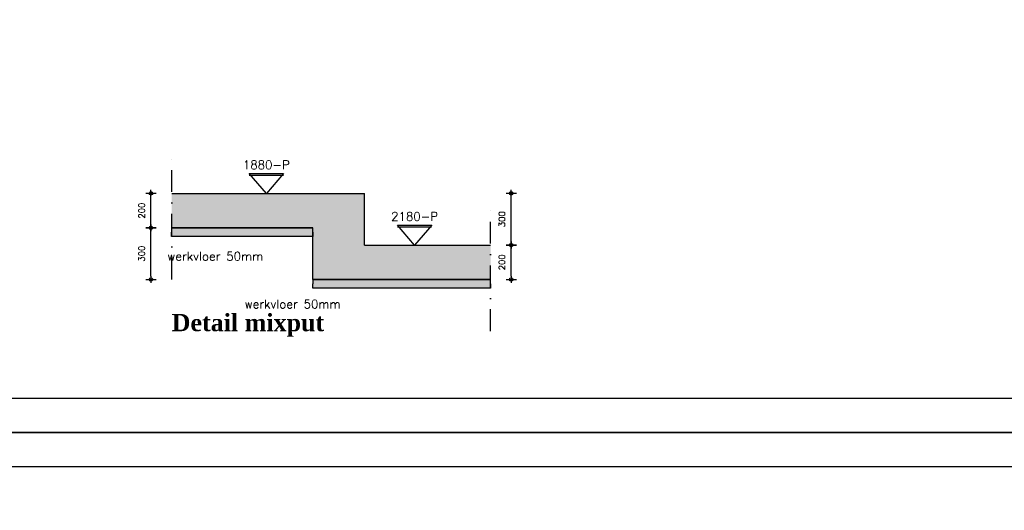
# Model space of a CAD drawing. Extents: x 0 to 38100, y 0 to 35640.
# Tile 8 of 42: x 8652 to 14367, y 11428 to 14276. Entities that reach past the tile are written whole.
import ezdxf
from ezdxf.enums import TextEntityAlignment as Align

# ---------------------------------------------------------------- set-up
doc = ezdxf.new("R2010")
doc.units = 0
doc.header["$LTSCALE"] = 20
doc.header["$PDMODE"] = 1
doc.header["$PDSIZE"] = -3
doc.linetypes.add('DASHDOT2', pattern=[12.7, 6.35, -3.175, 0, -3.175])
doc.layers.get('0').update_dxf_attribs({"linetype": 'CONTINUOUS'})
doc.layers.get('DEFPOINTS').update_dxf_attribs({"linetype": 'CONTINUOUS'})
for name, color, linetype in [('A--A16--_F123-_SOLID', 27, 'CONTINUOUS'), ('A--L$1A-_AFBREEKLIJN', 1, 'DASHDOT2'), ('A--L$2A-', 7, 'CONTINUOUS'), ('A--L$2A-_F123-', 1, 'CONTINUOUS'), ('A--L16--', 7, 'CONTINUOUS'), ('A--L16--_F-23-', 7, 'CONTINUOUS'), ('A--M$1A-_F123-_MAATV', 7, 'CONTINUOUS'), ('A--T$1A-_F123-_01', 7, 'CONTINUOUS'), ('A--T$1A-_F123-_0_18MM', 1, 'CONTINUOUS'), ('A--T$1A-_F123-_0_25MM', 2, 'CONTINUOUS')]:
    doc.layers.add(name, color=color, linetype=linetype)
doc.styles.add('0_25', font='ROMANS.shx', dxfattribs={"height": 50})
doc.styles.add('DLV5', font='TIMESBD.TTF')
doc.styles.add('MISO', font='ROMANS.shx')
doc.dimstyles.new('DLV18', dxfattribs={"dimscale": 20, "dimtxt": 1.8, "dimasz": 1, "dimexe": 0, "dimexo": 0, "dimgap": 0, "dimtad": 0, "dimdec": 0, "dimrnd": 1, "dimzin": 0, "dimtxsty": 'MISO', "dimblk1": '$DIMDLV', "dimblk2": '$DIMDLV', "dimsah": 1, "dimcen": 0, "dimse1": 1, "dimse2": 1, "dimclrd": 256, "dimclre": 256, "dimclrt": 1, "dimazin": 3, "dimtfac": 1, "dimtdec": 0, "dimtix": 1, "dimtmove": 0, "dimatfit": 3, "dimtvp": 1.5, "dimtolj": 1, "dimtzin": 0})

# ---------------------------------------------------------------- blocks, each defined once
blk = doc.blocks.new('$DIMDLV')
at = {"color": 0}
for p, q in [((-1, 0), (1, 0)), ((0, -1.5), (0, 1.5))]:
    blk.add_line(p, q, dxfattribs=at)
blk.add_circle((0, 0), 0.5, dxfattribs=at)
blk = doc.blocks.new('*D254')
at = {"layer": 'A--M$1A-_F123-_MAATV', "linetype": 'CONTINUOUS'}
blk.add_line((9413.8, 12787.9), (9413.8, 13047.9), dxfattribs=at)
at = {"layer": 'DEFPOINTS', "color": 0, "linetype": 'CONTINUOUS'}
for p in [(9413.8, 13067.9), (10353.8, 13067.9), (10353.8, 12767.9)]:
    blk.add_point(p, dxfattribs=at)
at = {"layer": 'A--M$1A-_F123-_MAATV', "linetype": 'CONTINUOUS', "xscale": 20, "yscale": 20, "zscale": 20}
for p, rotation in [((9413.8, 13067.9), 90), ((9413.8, 12767.9), 270)]:
    blk.add_blockref('$DIMDLV', p, dxfattribs=dict(at, rotation=rotation))
at = {"layer": 'A--M$1A-_F123-_MAATV', "color": 1, "linetype": 'CONTINUOUS', "insert": (9359.8, 12917.9), "char_height": 36, "attachment_point": 5, "rotation": 90, "style": 'MISO'}
blk.add_mtext('\\A1;300', dxfattribs=at)
blk = doc.blocks.new('*D255')
at = {"layer": 'A--M$1A-_F123-_MAATV', "linetype": 'CONTINUOUS'}
blk.add_line((11504.8, 12787.9), (11504.8, 12947.9), dxfattribs=at)
at = {"layer": 'DEFPOINTS', "color": 0, "linetype": 'CONTINUOUS'}
for p in [(10653.8, 12967.9), (11504.8, 12967.9), (10353.8, 12767.9)]:
    blk.add_point(p, dxfattribs=at)
at = {"layer": 'A--M$1A-_F123-_MAATV', "linetype": 'CONTINUOUS', "xscale": 20, "yscale": 20, "zscale": 20}
for p, rotation in [((11504.8, 12967.9), 90), ((11504.8, 12767.9), 270)]:
    blk.add_blockref('$DIMDLV', p, dxfattribs=dict(at, rotation=rotation))
at = {"layer": 'A--M$1A-_F123-_MAATV', "color": 1, "linetype": 'CONTINUOUS', "insert": (11450.8, 12867.9), "char_height": 36, "attachment_point": 5, "rotation": 90, "style": 'MISO'}
blk.add_mtext('\\A1;200', dxfattribs=at)
blk = doc.blocks.new('*U261')
at = {"layer": 'A--A16--_F123-_SOLID', "color": 11}
for points in [[(-1031, 0), (-1031, 25), (0, 0), (0, 25)], [(0, 0), (0, -25), (-1031, 0), (-1031, -25)]]:
    blk.add_solid(points, dxfattribs=at)
at = {"layer": 'A--L16--_F-23-', "color": 3, "linetype": 'CONTINUOUS'}
for points in [[(0, 0), (0, 25), (-1031, 25), (-1031, 0)], [(0, 0), (0, -25), (-1031, -25), (-1031, 0)]]:
    blk.add_lwpolyline(points, dxfattribs=at)
blk = doc.blocks.new('*D256')
at = {"layer": 'A--M$1A-_F123-_MAATV', "linetype": 'CONTINUOUS'}
blk.add_line((9413.8, 13087.9), (9413.8, 13247.9), dxfattribs=at)
at = {"layer": 'DEFPOINTS', "color": 0, "linetype": 'CONTINUOUS'}
for p in [(9413.8, 13267.9), (10653.8, 13267.9), (10353.8, 13067.9)]:
    blk.add_point(p, dxfattribs=at)
at = {"layer": 'A--M$1A-_F123-_MAATV', "linetype": 'CONTINUOUS', "xscale": 20, "yscale": 20, "zscale": 20}
for p, rotation in [((9413.8, 13267.9), 90), ((9413.8, 13067.9), 270)]:
    blk.add_blockref('$DIMDLV', p, dxfattribs=dict(at, rotation=rotation))
at = {"layer": 'A--M$1A-_F123-_MAATV', "color": 1, "linetype": 'CONTINUOUS', "insert": (9359.8, 13167.9), "char_height": 36, "attachment_point": 5, "rotation": 90, "style": 'MISO'}
blk.add_mtext('\\A1;200', dxfattribs=at)
blk = doc.blocks.new('*D257')
at = {"layer": 'A--M$1A-_F123-_MAATV', "linetype": 'CONTINUOUS'}
blk.add_line((11504.8, 12987.9), (11504.8, 13247.9), dxfattribs=at)
at = {"layer": 'DEFPOINTS', "color": 0, "linetype": 'CONTINUOUS'}
for p in [(10653.8, 13267.9), (11504.8, 13267.9), (10653.8, 12967.9)]:
    blk.add_point(p, dxfattribs=at)
at = {"layer": 'A--M$1A-_F123-_MAATV', "linetype": 'CONTINUOUS', "xscale": 20, "yscale": 20, "zscale": 20}
for p, rotation in [((11504.8, 13267.9), 90), ((11504.8, 12967.9), 270)]:
    blk.add_blockref('$DIMDLV', p, dxfattribs=dict(at, rotation=rotation))
at = {"layer": 'A--M$1A-_F123-_MAATV', "color": 1, "linetype": 'CONTINUOUS', "insert": (11450.8, 13117.9), "char_height": 36, "attachment_point": 5, "rotation": 90, "style": 'MISO'}
blk.add_mtext('\\A1;300', dxfattribs=at)
blk = doc.blocks.new('*U262')
at = {"layer": 'A--A16--_F123-_SOLID', "color": 11}
for points in [[(-820.1, 0), (-820.1, 25), (0, 0), (0, 25)], [(0, 0), (0, -25), (-820.1, 0), (-820.1, -25)]]:
    blk.add_solid(points, dxfattribs=at)
at = {"layer": 'A--L16--_F-23-', "color": 3, "linetype": 'CONTINUOUS'}
for points in [[(0, 0), (0, 25), (-820.1, 25), (-820.1, 0)], [(0, 0), (0, -25), (-820.1, -25), (-820.1, 0)]]:
    blk.add_lwpolyline(points, dxfattribs=at)
blk = doc.blocks.new('KA-A1-2X')
at = {"layer": 'A--L$2A-_F123-'}
blk.add_lwpolyline([(0, 0), (0, 594), (1261, 594), (1261, 0)], close=True, dxfattribs=at)
at = {"layer": 'A--L$2A-_F123-', "color": 4}
blk.add_lwpolyline([(10, 10), (1251, 10), (1251, 584), (10, 584)], close=True, dxfattribs=at)

msp = doc.modelspace()

# ---------------------------------------------------------------- linework, layer by layer
at = {"layer": 'A--A16--_F123-_SOLID', "color": 27, "linetype": 'CONTINUOUS'}
for points in [[(9533.8, 13067.9), (9533.8, 13267.9), (10353.8, 13067.9), (10653.8, 13267.9)], [(10353.8, 13067.9), (10653.8, 13267.9), (10353.8, 12767.9), (10653.8, 12967.9)], [(10353.8, 12767.9), (10653.8, 12967.9), (11384.8, 12767.9), (11384.8, 12967.9)]]:
    msp.add_solid(points, dxfattribs=at)
at = {"layer": 'A--L$1A-_AFBREEKLIJN', "linetype": 'DASHDOT2'}
for points in [[(9533.8, 12767.9), (9533.8, 13517.9)], [(11384.8, 12467.9), (11384.8, 13217.9)]]:
    msp.add_lwpolyline(points, dxfattribs=at)
at = {"layer": 'A--L16--_F-23-', "color": 3}
for p, q in [((9533.8, 13267.9), (10653.8, 13267.9)), ((10653.8, 12967.9), (10653.8, 13267.9)), ((9533.8, 13067.9), (10353.8, 13067.9)), ((10353.8, 12767.9), (10353.8, 13067.9)), ((10653.8, 12967.9), (11384.8, 12967.9)), ((10353.8, 12767.9), (11384.8, 12767.9))]:
    msp.add_line(p, q, dxfattribs=at)
at = {"layer": 'A--T$1A-_F123-_0_18MM', "linetype": 'CONTINUOUS'}
for points in [[(10282.9, 13017.9, 0, 13, 0), (10260.3, 12984.9, 0, 0, 0), (10200.4, 12897.4, 0, 0, 0), (10133.9, 12897.4, 0, 0, 0)], [(10759.9, 12717.9, 0, 13, 0), (10737.3, 12684.9, 0, 0, 0), (10692.7, 12619.7, 0, 0, 0), (10592.3, 12619.7, 0, 0, 0)]]:
    msp.add_lwpolyline(points, format="xyseb", dxfattribs=at)
at = {"layer": 'A--T$1A-_F123-_0_25MM', "color": 8, "linetype": 'CONTINUOUS'}
for p, q in [((10182.2, 13372.5), (9983.5, 13372.5)), ((11042.7, 13072.5), (10844, 13072.5))]:
    msp.add_line(p, q, dxfattribs=at)
for points in [[(10183.5, 13382.6), (10083.5, 13267.9), (9983.5, 13382.6)], [(11044, 13082.6), (10944, 12967.9), (10844, 13082.6)]]:
    msp.add_lwpolyline(points, close=True, dxfattribs=at)

# ---------------------------------------------------------------- block references
at = {"layer": 'A--L$2A-', "xscale": 20, "yscale": 20}
for p in [(0, 11880), (0, 0)]:
    msp.add_blockref('KA-A1-2X', p, dxfattribs=at)
at = {"layer": 'A--L16--', "color": 9}
for name, p in [('*U262', (10353.8, 13042.9)), ('*U261', (11384.8, 12742.9))]:
    msp.add_blockref(name, p, dxfattribs=at)

# ---------------------------------------------------------------- texts
at = {"layer": 'A--T$1A-_F123-_01', "linetype": 'CONTINUOUS', "style": 'DLV5'}
msp.add_text('Detail mixput', height=100, dxfattribs=at).set_placement((9533.8, 12467.9))
at = {"layer": 'A--T$1A-_F123-_0_25MM', "linetype": 'CONTINUOUS', "style": '0_25'}
for s, p in [('1880-P', (10083.5, 13434)), ('2180-P', (10944, 13134))]:
    msp.add_text(s, height=50, dxfattribs=at).set_placement(p, align=Align.MIDDLE)
for p in [(9508.3, 12877.9), (9957, 12600.3)]:
    msp.add_text('werkvloer 50mm', height=50, dxfattribs=at).set_placement(p)

# ---------------------------------------------------------------- dimensions: what is measured, and where the dimension line sits
at = {"layer": 'A--M$1A-_F123-_MAATV', "linetype": 'CONTINUOUS'}
for base, p1, p2, picture, middle in [((9413.8, 13267.9), (10353.8, 13067.9), (10653.8, 13267.9), '*D256', (9359.8, 13167.9)), ((11504.8, 13267.9), (10653.8, 12967.9), (10653.8, 13267.9), '*D257', (11450.8, 13117.9)), ((9413.8, 13067.9), (10353.8, 12767.9), (10353.8, 13067.9), '*D254', (9359.8, 12917.9)), ((11504.8, 12967.9), (10353.8, 12767.9), (10653.8, 12967.9), '*D255', (11450.8, 12867.9))]:
    dim = msp.add_linear_dim(base=base, p1=p1, p2=p2, angle=270, dimstyle='DLV18', dxfattribs=at)
    dim.commit()
    dim.dimension.update_dxf_attribs({"geometry": picture, "text_midpoint": middle})

doc.saveas('drawing.dxf')
